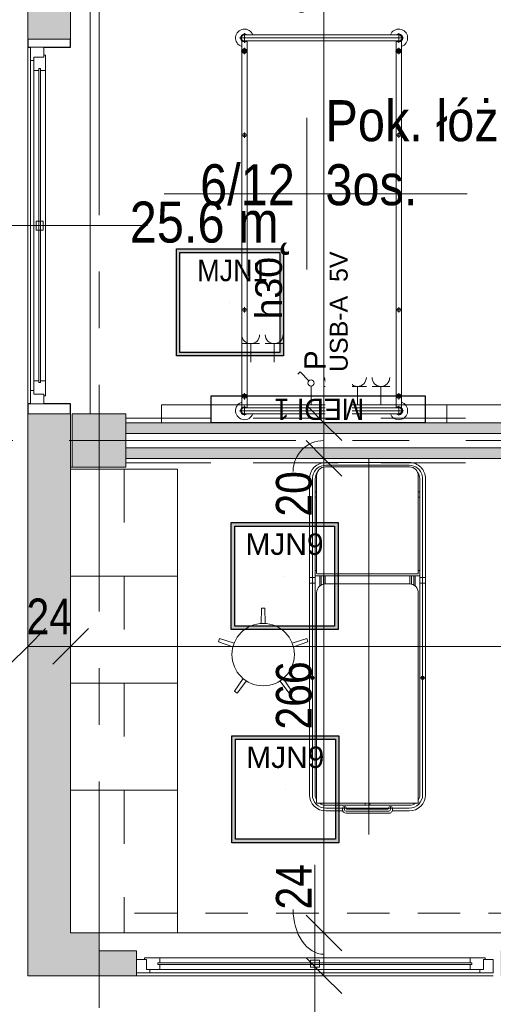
# Model space of a CAD drawing. Header units: centimetres. Extents: x -1631 to 21770, y -8842 to 3590.
# Tile 3 of 142: x -1257 to -992, y 92 to 644. Entities that reach past the tile are written whole.
import ezdxf

# ---------------------------------------------------------------- set-up
doc = ezdxf.new("R2010")
doc.units = ezdxf.units.CM
for name, pattern in [('Dash', [60, 30, -30]), ('Oś', [222.25, 127, -31.75, 31.75, -31.75]), ('Ponad', [39.688, 23.813, -15.875]), ('Ukryte', [71.438, 47.625, -23.813])]:
    doc.linetypes.add(name, pattern=pattern)
for name, color, linetype, lineweight in [('A-ANNO-DIMS', 211, 'Continuous', 13), ('A-ANNO-DIMS-100', 211, 'Continuous', 13), ('A-ANNO-NOTE', 131, 'Continuous', 9), ('A-AREA-IDEN', 2, 'Continuous', 13), ('A-DETL-HDLN', 90, 'Ukryte', 9), ('A-DETL-THIN', 151, 'Continuous', 9), ('A-FLOR-OVHD', 1, 'Ponad', 9), ('A-GLAZ', 151, 'Continuous', 13), ('A-GLAZ-IDEN', 152, 'Continuous', 13), ('A-WALL', 113, 'Continuous', 13), ('A-WALL-PATT', 111, 'Continuous', 13), ('I-FURN', 30, 'Continuous', 9), ('Q-SPCQ', 91, 'Continuous', 9), ('S-COLS', 52, 'Continuous', 13), ('S-GRID', 1, 'Continuous', 13)]:
    doc.layers.add(name, color=color, linetype=linetype, lineweight=lineweight)
doc.layers.add('E_oprawy', color=12, linetype='Continuous')
doc.styles.add('Arial', font='arial.ttf', dxfattribs={"width": 0.9, "height": 18})
doc.styles.add('Arial Narrow_5', font='ARIALN.TTF', dxfattribs={"height": 20})
doc.styles.add('Arial_11', font='arial.ttf', dxfattribs={"width": 0.85, "height": 23})
doc.styles.add('Arial_13', font='arial.ttf', dxfattribs={"height": 0.2})
doc.styles.add('Arial_4', font='arial.ttf', dxfattribs={"height": 10})
doc.styles.add('Arial_5', font='arial.ttf', dxfattribs={"height": 12})
doc.styles.add('Arial_6', font='arial.ttf', dxfattribs={"height": 15})
doc.dimstyles.new('Diagonal_1_100__0__wewnętrzne', dxfattribs={"dimscale": 30.48, "dimtxt": 20.468619, "dimasz": 0.656168, "dimexe": 0.164042, "dimexo": 0.0625, "dimgap": 0.032808, "dimtad": 1, "dimdec": 0, "dimdsep": 46, "dimtxsty": 'Arial Narrow_5', "dimblk1": 'OBLIQUE', "dimblk2": 'OBLIQUE', "dimsah": 1, "dimcen": 0.09, "dimazin": 0, "dimtfac": 1, "dimtdec": 4, "dimtix": 1, "dimtmove": 0, "dimatfit": 3, "dimfxl": 0, "dimtvp": 1, "dimtolj": 1, "dimtzin": 0, "dimarcsym": 0})
doc.dimstyles.new('Diagonal_1_100__0__wewnętrzne_1', dxfattribs={"dimscale": 30.48, "dimtxt": 20.468619, "dimasz": 0.656168, "dimexe": 0.164042, "dimexo": 0.0625, "dimgap": 0.032808, "dimtad": 1, "dimdec": 0, "dimdsep": 46, "dimtxsty": 'Arial Narrow_5', "dimblk1": 'OBLIQUE', "dimblk2": 'OBLIQUE', "dimsah": 1, "dimcen": 0.09, "dimazin": 0, "dimtfac": 1, "dimtdec": 4, "dimtix": 1, "dimtmove": 1, "dimatfit": 3, "dimfxl": 0, "dimtvp": 1, "dimtolj": 1, "dimtzin": 0, "dimarcsym": 0})
doc.dimstyles.new('Diagonal_1_100__0__wewnętrzne_2', dxfattribs={"dimscale": 30.48, "dimtxt": 20.468619, "dimasz": 0.656168, "dimexe": 0.164042, "dimexo": 0.0625, "dimgap": 0.032808, "dimtad": 1, "dimdec": 0, "dimdsep": 46, "dimtxsty": 'Arial Narrow_5', "dimblk1": 'OBLIQUE', "dimblk2": 'OBLIQUE', "dimsah": 1, "dimcen": 0.09, "dimazin": 0, "dimtfac": 1, "dimtdec": 4, "dimtix": 1, "dimtmove": 2, "dimatfit": 3, "dimfxl": 0, "dimtvp": 1, "dimtolj": 1, "dimtzin": 0, "dimarcsym": 0})

# ---------------------------------------------------------------- blocks, each defined once
blk = doc.blocks.new('M_Concrete-Square-Column - 300 x 300mm-1795931-6_piętro IV __13_80 m_ - stan projektowany')
at = {"layer": 'S-COLS', "lineweight": 9}
blk.add_hatch(color=254, dxfattribs=at).paths.add_polyline_path([(15, -15), (15, 15), (-15, 15), (-15, -15)], flags=0)
for p, q in [((15, 15), (-15, 15)), ((-15, 15), (-15, -15)), ((15, -15), (15, 15)), ((-15, -15), (15, -15))]:
    blk.add_line(p, q, dxfattribs=at)
blk = doc.blocks.new('łóżko 195x90 typ FAMED _102039_ - łóżko 195x90 typ FAMED _102039_-1233017-6_piętro IV __13_80 m_ - stan projektowany')
at = {"layer": 'I-FURN'}
for p, q in [((-43.25, 101.53), (-43.25, 106.98)), ((-43.25, 105.95), (43.25, 105.95)), ((43.25, 101.53), (43.25, 106.98)), ((45.97, 104.25), (-45.98, 104.25)), ((-44.75, -103.1), (-44.75, 102.61)), ((-43.25, 102.55), (43.25, 102.55)), ((-41.75, 102.55), (-41.75, -103.1)), ((41.75, 102.61), (41.75, -103.05)), ((44.75, -103.1), (44.75, 102.61)), ((-45, 96.93), (-41.5, 96.93)), ((-43.25, 95.18), (-43.25, 98.68)), ((45, 96.93), (41.5, 96.93)), ((43.25, 95.18), (43.25, 98.68)), ((-44.75, 49.81), (-41.75, 49.81)), ((-43.25, 48.31), (-43.25, 51.31)), ((44.75, 49.81), (41.75, 49.81)), ((43.25, 48.31), (43.25, 51.31)), ((-44.75, -48.19), (-41.75, -48.19)), ((-43.25, -49.69), (-43.25, -46.69)), ((44.75, -48.19), (41.75, -48.19)), ((43.25, -49.69), (43.25, -46.69)), ((-45, -96.6), (-41.5, -96.6)), ((-43.25, -94.85), (-43.25, -98.35)), ((45, -96.6), (41.5, -96.6)), ((43.25, -94.85), (43.25, -98.35)), ((-45.98, -104.75), (45.97, -104.75)), ((-43.25, -102.02), (-43.25, -107.47)), ((-43.25, -103.05), (43.25, -103.05)), ((43.25, -102.02), (43.25, -107.47)), ((-43.25, -106.45), (43.25, -106.45))]:
    blk.add_line(p, q, dxfattribs=at)
for centre, radius in [((-43.25, 96.93), 1.25), ((-43.25, 96.93), 0.8), ((43.25, 96.93), 1.25), ((43.25, 96.93), 0.8), ((-43.25, 49.81), 1), ((43.25, 49.81), 1), ((-43.25, -48.19), 1), ((43.25, -48.19), 1), ((-43.25, -96.6), 1.25), ((-43.25, -96.6), 0.8), ((43.25, -96.6), 1.25), ((43.25, -96.6), 0.8)]:
    blk.add_circle(centre, radius, dxfattribs=at)
for centre, radius, start, end in [((-43.25, 104.25), 5, 19.8769, 252.5424), ((-43.25, 104.25), 2.23, 49.8221, 310.1779), ((-43.25, 104.25), 1.93, 62.0207, 297.9793), ((-43.25, 104.25), 1.7, 90, 270), ((43.25, 104.25), 5, 287.4576, 160.1231), ((43.25, 104.25), 2.23, 229.8221, 130.1779), ((43.25, 104.25), 1.93, 242.0207, 117.9793), ((43.25, 104.25), 1.7, 270, 90), ((-43.25, -104.75), 5, 107.4576, 340.1231), ((-43.25, -104.75), 2.23, 47.6113, 310.1779), ((-43.25, -104.75), 1.93, 62.0207, 297.9793), ((-43.25, -104.75), 1.7, 90, 270), ((43.25, -104.75), 5, 199.8769, 72.5424), ((43.25, -104.75), 2.23, 229.8221, 130.1779), ((43.25, -104.75), 1.93, 242.0207, 117.9793), ((43.25, -104.75), 1.7, 270, 90)]:
    blk.add_arc(centre, radius, start, end, dxfattribs=at)
blk = doc.blocks.new('Blat - Blat-2328147-6_piętro IV __13_80 m_ - stan projektowany')
at = {"layer": 'I-FURN', "linetype": 'Dash'}
for p, q in [((260, 0), (260, -30)), ((260, -30), (0, -30))]:
    blk.add_line(p, q, dxfattribs=at)
blk = doc.blocks.new('Blat - Blat-V6-6_piętro IV __13_80 m_ - stan projektowany')
at = {"layer": 'I-FURN'}
for p, q in [((80, 0), (80, -60)), ((80, -60), (0, -60))]:
    blk.add_line(p, q, dxfattribs=at)
blk = doc.blocks.new('Blat - Blat-2328141-6_piętro IV __13_80 m_ - stan projektowany')
at = {"layer": 'I-FURN'}
for p, q in [((0, -60), (0, 0)), ((60, 0), (60, -60)), ((60, -60), (0, -60))]:
    blk.add_line(p, q, dxfattribs=at)
blk = doc.blocks.new('stół zabiegowy SZ-02 198x65 - stół zabiegowy SZ-02 198x65-V10-6_piętro IV __13_80 m_ - stan projektowany')
at = {"layer": 'Q-SPCQ'}
for p, q in [((74.99, 33.26), (-102.21, 33.26)), ((16.4, 33.26), (16.4, 30.06)), ((19.59, 33.26), (19.59, 30.06)), ((-107, -27.24), (-107, 28.76)), ((11.01, 29.26), (-106.5, 29.26)), ((74.99, 31.66), (-102.21, 31.66)), ((-102.21, 30.06), (74.99, 30.06)), ((-36.68, 33.06), (-36.68, 30.26)), ((20.59, -28.54), (20.59, 30.06)), ((21.58, 28.85), (21.58, -27.24)), ((76.59, 29.35), (22.08, 29.35)), ((23.59, 30.06), (23.59, 29.35)), ((64.59, 30.06), (64.59, 29.35)), ((67.59, 29.35), (67.59, 30.06)), ((-111.31, 24.16), (-111.31, 14.62)), ((-109.71, 24.16), (-109.71, 0.76)), ((-108.11, 24.16), (-108.11, -22.64)), ((20.59, 27.56), (14.77, 27.56)), ((20.59, 26.76), (15.34, 26.76)), ((15.89, 25.36), (20.59, 25.36)), ((16, 24.56), (20.59, 24.56)), ((16.01, -22.74), (16.01, 24.26)), ((81.59, -22.74), (81.59, 24.35)), ((82.49, 24.16), (82.49, -22.64)), ((84.09, 24.16), (84.09, -22.64)), ((-112.56, -11.24), (-112.56, 12.76)), ((-111.46, 12.66), (-111.46, -11.14)), ((-110.56, 14.76), (-109.71, 14.76)), ((-110.46, 13.66), (-109.11, 13.66)), ((-110.36, -10.84), (-110.36, 12.36)), ((-110.16, 12.56), (-109.71, 12.56)), ((-124.56, 0), (86.35, 0)), ((-109.71, 0.76), (-109.71, -22.64)), ((-108.11, 2.01), (-107, 2.01)), ((-108.11, -0.49), (-107, -0.49)), ((-110.16, -11.04), (-109.71, -11.04)), ((-111.31, -22.64), (-111.31, -13.09)), ((-110.56, -13.24), (-109.71, -13.24)), ((-110.46, -12.14), (-109.11, -12.14)), ((20.59, -26.04), (14.77, -26.04)), ((20.59, -25.24), (15.34, -25.24)), ((15.89, -23.84), (20.59, -23.84)), ((16, -23.04), (20.59, -23.04)), ((-106.5, -27.74), (11.01, -27.74)), ((-102.21, -28.54), (74.99, -28.54)), ((74.99, -30.14), (-102.21, -30.14)), ((74.99, -31.74), (-102.21, -31.74)), ((-36.68, -31.54), (-36.68, -28.74)), ((16.4, -31.74), (16.4, -28.54)), ((19.59, -31.74), (19.59, -28.54)), ((22.08, -27.74), (76.59, -27.74)), ((23.59, -28.54), (23.59, -27.82)), ((64.59, -28.54), (64.59, -27.82)), ((67.59, -27.82), (67.59, -28.54))]:
    blk.add_line(p, q, dxfattribs=at)
for centre, radius in [((-36.68, 31.66), 0.999), ((-36.68, 31.66), 0.727), ((-36.68, -30.14), 0.999), ((-36.68, -30.14), 0.727)]:
    blk.add_circle(centre, radius, dxfattribs=at)
for centre, radius, start, end in [((-102.21, 24.16), 9.1, 90, 180), ((74.99, 24.16), 9.1, 0, 90), ((-102.21, 24.16), 7.5, 90, 180), ((-102.21, 24.16), 5.9, 144.3302, 180), ((-106.5, 28.76), 0.5, 90, 180), ((-102.21, 24.16), 5.9, 90, 120.1847), ((11.01, 24.26), 5, 360, 90), ((22.08, 28.85), 0.5, 90, 180), ((74.99, 24.16), 7.5, 38.9891, 90), ((74.99, 24.16), 5.9, 55.7775, 90), ((76.59, 24.35), 5, 360, 90), ((74.99, 24.16), 7.5, 0, 38.7517), ((-110.56, 12.76), 2, 90, 180), ((-110.46, 12.66), 1, 90, 180), ((-110.16, 12.36), 0.2, 90, 180), ((-109.95, 13.66), 1.13, 282.5834, 77.4166), ((-110.56, -11.24), 2, 174.2608, 270), ((-109.95, -12.14), 1.13, 282.5834, 77.4166), ((-110.46, -11.14), 1, 180, 270), ((-102.21, -22.64), 9.1, 180, 270), ((-102.21, -22.64), 7.5, 180, 270), ((-102.21, -22.64), 5.9, 180, 215.6698), ((-106.5, -27.24), 0.5, 180, 270), ((11.01, -22.74), 5, 270, 0), ((22.08, -27.24), 0.5, 180, 270), ((74.99, -22.64), 9.1, 270, 0), ((74.99, -22.64), 7.5, 270, 321.0109), ((74.99, -22.64), 5.9, 270, 304.2225), ((76.59, -22.74), 5, 270, 360), ((74.99, -22.64), 7.5, 321.2483, 0), ((-102.21, -22.64), 5.9, 239.8153, 270)]:
    blk.add_arc(centre, radius, start, end, dxfattribs=at)
blk = doc.blocks.new('stołek obrotowy WG-03 śr_32cm - stołek obrotowy WG-03 śr_32cm-850736-6_piętro IV __13_80 m_ - stan projektowany')
at = {"layer": 'Q-SPCQ'}
for p, q in [((-1, 26.05), (-1.11, 17.46)), ((1, 26.05), (-1, 26.05)), ((1.11, 17.46), (1, 26.05)), ((-24.46, 9), (-25.08, 7.1)), ((-25.08, 7.1), (-16.95, 4.34)), ((-16.27, 6.45), (-24.46, 9)), ((24.46, 9), (16.27, 6.45)), ((16.95, 4.34), (25.08, 7.1)), ((25.08, 7.1), (24.46, 9)), ((-11.16, -13.48), (-16.12, -20.48)), ((-14.5, -21.66), (-9.37, -14.78)), ((9.37, -14.78), (14.5, -21.66)), ((16.12, -20.48), (11.16, -13.48)), ((-16.12, -20.48), (-14.5, -21.66)), ((14.5, -21.66), (16.12, -20.48))]:
    blk.add_line(p, q, dxfattribs=at)
blk.add_circle((0, 0), 17.5, dxfattribs=at)
blk = doc.blocks.new('Panel Gazowo Oswietleniowy 2 - Type 1-2423792-6_piętro IV __13_80 m_ - stan projektowany')
at = {"layer": 'Q-SPCQ'}
for p, q in [((-112.5, 47.33), (-102.5, 47.33)), ((-107.5, 47.33), (-107.5, 37)), ((-99.33, 47.33), (-89.33, 47.33)), ((-94.33, 47.33), (-94.33, 37)), ((47.5, 47.33), (57.5, 47.33)), ((52.5, 47.33), (52.5, 37)), ((60.67, 47.33), (70.67, 47.33)), ((65.67, 47.33), (65.67, 37)), ((-79.82, 31.43), (-81.13, 30.12)), ((-74.88, 26.48), (-79.82, 31.43)), ((80.18, 31.43), (78.87, 30.12)), ((85.12, 26.48), (80.18, 31.43)), ((-73.64, 13), (-73.64, 23.5)), ((-66.13, 23.33), (-56.13, 23.33)), ((-61.13, 23.33), (-61.13, 13)), ((-52.67, 23.33), (-42.67, 23.33)), ((-47.67, 23.33), (-47.67, 13)), ((-39.5, 23.33), (-29.5, 23.33)), ((-34.5, 23.33), (-34.5, 13)), ((86.36, 13), (86.36, 23.5)), ((93.87, 23.33), (103.87, 23.33)), ((98.87, 23.33), (98.87, 13)), ((107.33, 23.33), (117.33, 23.33)), ((112.33, 23.33), (112.33, 13)), ((120.5, 23.33), (130.5, 23.33)), ((125.5, 23.33), (125.5, 13)), ((-157.5, 3), (-157.5, 13)), ((-157.5, 13), (182.5, 13)), ((182.5, 13), (182.5, 3))]:
    blk.add_line(p, q, dxfattribs=at)
for centre in [(-73.64, 25.25), (86.36, 25.25)]:
    blk.add_circle(centre, 1.75, dxfattribs=at)
for centre, end in [((-107.5, 52.33), 0), ((-94.33, 52.33), 0), ((52.5, 52.33), 0), ((65.67, 52.33), 0), ((-61.13, 28.33), 360), ((-47.67, 28.33), 360), ((-34.5, 28.33), 360), ((98.87, 28.33), 360), ((112.33, 28.33), 360), ((125.5, 28.33), 360)]:
    blk.add_arc(centre, 5, 180, end, dxfattribs=at)
blk = doc.blocks.new('Okno - automatyczna etykieta - 200x165 _projektowane_-2617392-6_piętro IV __13_80 m_ - stan projektowany')
at = {"layer": 'A-GLAZ'}
for p, q in [((-92.5, 10.5), (-100, 10.5)), ((-100, 10.5), (-100, 3)), ((-100, 10.5), (100, 10.5)), ((-87, 8.5), (-94.5, 8.5)), ((-94.5, 8.5), (-94.5, 3)), ((-94.5, 3), (-94.5, 8.5)), ((-94.5, 8.5), (-92.5, 8.5)), ((-92.5, 8.5), (-92.5, 10.5)), ((92.5, 10.5), (-92.5, 10.5)), ((88, 5.75), (-88, 5.75)), ((-88, 5.75), (-88, 4.75)), ((-88, 4.75), (-88, 5.75)), ((-88, 5.75), (-87, 5.75)), ((-87, 5.75), (-87, 8.5)), ((87, 8.5), (-87, 8.5)), ((2.5, 7.25), (-2.5, 7.25)), ((-2.5, 7.25), (-2.5, 3.25)), ((2.5, 3.25), (2.5, 7.25)), ((94.5, 8.5), (87, 8.5)), ((87, 8.5), (87, 5.75)), ((87, 5.75), (88, 5.75)), ((88, 4.75), (88, 5.75)), ((88, 5.75), (88, 4.75)), ((100, 10.5), (92.5, 10.5)), ((92.5, 10.5), (92.5, 8.5)), ((92.5, 8.5), (94.5, 8.5)), ((94.5, 3), (94.5, 8.5)), ((94.5, 8.5), (94.5, 3)), ((100, 3), (100, 10.5)), ((-100, 3), (-94.5, 3)), ((-94.5, 3), (-95.5, 3)), ((-95.5, 3), (-95.5, 2)), ((-95.5, 2), (-87, 2)), ((-88, 4.75), (88, 4.75)), ((-87, 4.75), (-88, 4.75)), ((-87, 2), (-87, 4.75)), ((87, 2), (-87, 2)), ((-2.5, 3.25), (2.5, 3.25)), ((87, 4.75), (87, 2)), ((88, 4.75), (87, 4.75)), ((87, 2), (95.5, 2)), ((95.5, 3), (94.5, 3)), ((94.5, 3), (100, 3)), ((95.5, 2), (95.5, 3))]:
    blk.add_line(p, q, dxfattribs=at)
blk = doc.blocks.new('Okno - automatyczna etykieta - 200x165 _projektowane_-2623157-6_piętro IV __13_80 m_ - stan projektowany')
at = {"layer": 'A-GLAZ'}
for p, q in [((-92.5, 5.5), (-100, 5.5)), ((-100, 5.5), (-100, -2)), ((-100, 5.5), (100, 5.5)), ((-87, 3.5), (-94.5, 3.5)), ((-94.5, 3.5), (-94.5, -2)), ((-94.5, -2), (-94.5, 3.5)), ((-94.5, 3.5), (-92.5, 3.5)), ((-92.5, 3.5), (-92.5, 5.5)), ((92.5, 5.5), (-92.5, 5.5)), ((88, 0.75), (-88, 0.75)), ((-88, 0.75), (-88, -0.25)), ((-88, -0.25), (-88, 0.75)), ((-88, 0.75), (-87, 0.75)), ((-87, 0.75), (-87, 3.5)), ((87, 3.5), (-87, 3.5)), ((2.5, 2.25), (-2.5, 2.25)), ((-2.5, 2.25), (-2.5, -1.75)), ((2.5, -1.75), (2.5, 2.25)), ((94.5, 3.5), (87, 3.5)), ((87, 3.5), (87, 0.75)), ((87, 0.75), (88, 0.75)), ((88, -0.25), (88, 0.75)), ((88, 0.75), (88, -0.25)), ((100, 5.5), (92.5, 5.5)), ((92.5, 5.5), (92.5, 3.5)), ((92.5, 3.5), (94.5, 3.5)), ((94.5, -2), (94.5, 3.5)), ((94.5, 3.5), (94.5, -2)), ((100, -2), (100, 5.5)), ((-100, -2), (-94.5, -2)), ((-94.5, -2), (-95.5, -2)), ((-95.5, -2), (-95.5, -3)), ((-95.5, -3), (-87, -3)), ((-88, -0.25), (88, -0.25)), ((-87, -0.25), (-88, -0.25)), ((-87, -3), (-87, -0.25)), ((87, -3), (-87, -3)), ((-2.5, -1.75), (2.5, -1.75)), ((87, -0.25), (87, -3)), ((88, -0.25), (87, -0.25)), ((87, -3), (95.5, -3)), ((95.5, -2), (94.5, -2)), ((94.5, -2), (100, -2)), ((95.5, -3), (95.5, -2))]:
    blk.add_line(p, q, dxfattribs=at)
blk = doc.blocks.new('DIMBLOCK76-6_piętro IV __13_80 m_ - stan projektowany')
at = {"layer": 'A-ANNO-DIMS-100', "transparency": 16777216}
for p, q in [((-1086.6, 132.33), (-1096.6, 142.33)), ((-1091.6, 132.33), (-1081.6, 132.33)), ((-1086.6, 132.33), (-1091.6, 132.33)), ((-1086.6, 108.33), (-1086.6, 132.33)), ((-1086.6, 132.33), (-1076.6, 122.33)), ((-1086.6, 108.33), (-1096.6, 118.33)), ((-1091.6, 108.33), (-1081.6, 108.33)), ((-1086.6, 108.33), (-1091.6, 108.33)), ((-1086.6, 108.33), (-1076.6, 98.33))]:
    blk.add_line(p, q, dxfattribs=at)
blk.add_ellipse((-1086.6, 145.42), major_axis=(0, 25.09), ratio=0.687265, start_param=1.570796, end_param=3.141593, dxfattribs=at)
at = {"layer": 'A-ANNO-DIMS-100', "color": 0, "transparency": 16777216, "insert": (-1113.45, 145.42), "char_height": 20, "width": 30.4105, "attachment_point": 1, "rotation": 90, "line_spacing_factor": 0.974696, "style": 'Arial Narrow_5'}
blk.add_mtext('24', dxfattribs=at)
blk = doc.blocks.new('_Oblique')
at = {"color": 0, "linetype": 'ByBlock', "lineweight": -2}
blk.add_line((-0.5, -0.5), (0.5, 0.5), dxfattribs=at)
blk = doc.blocks.new('DIMBLOCK77-6_piętro IV __13_80 m_ - stan projektowany')
at = {"layer": 'A-ANNO-DIMS-100', "transparency": 16777216}
for p, q in [((-1086.6, 398.33), (-1096.6, 408.33)), ((-1091.6, 398.33), (-1081.6, 398.33)), ((-1086.6, 398.33), (-1091.6, 398.33)), ((-1086.6, 132.33), (-1086.6, 398.33)), ((-1086.6, 398.33), (-1076.6, 388.33)), ((-1086.6, 132.33), (-1096.6, 142.33)), ((-1091.6, 132.33), (-1081.6, 132.33)), ((-1086.6, 132.33), (-1091.6, 132.33)), ((-1086.6, 132.33), (-1076.6, 122.33))]:
    blk.add_line(p, q, dxfattribs=at)
at = {"layer": 'A-ANNO-DIMS-100', "color": 0, "transparency": 16777216, "insert": (-1113.45, 246.32), "char_height": 20, "width": 45.6158, "attachment_point": 1, "rotation": 90, "line_spacing_factor": 0.974696, "style": 'Arial Narrow_5'}
blk.add_mtext('266', dxfattribs=at)
blk = doc.blocks.new('DIMBLOCK78-6_piętro IV __13_80 m_ - stan projektowany')
at = {"layer": 'A-ANNO-DIMS-100', "transparency": 16777216}
for p, q in [((-1086.6, 418.33), (-1096.6, 428.33)), ((-1091.6, 418.33), (-1081.6, 418.33)), ((-1086.6, 418.33), (-1091.6, 418.33)), ((-1086.6, 398.33), (-1086.6, 418.33)), ((-1086.6, 418.33), (-1076.6, 408.33)), ((-1086.6, 398.33), (-1096.6, 408.33)), ((-1091.6, 398.33), (-1081.6, 398.33)), ((-1086.6, 398.33), (-1091.6, 398.33)), ((-1086.6, 398.33), (-1076.6, 388.33))]:
    blk.add_line(p, q, dxfattribs=at)
blk.add_ellipse((-1086.6, 391.03), major_axis=(0, 17.3), ratio=0.996788, start_param=0, end_param=1.570796, dxfattribs=at)
at = {"layer": 'A-ANNO-DIMS-100', "color": 0, "transparency": 16777216, "insert": (-1113.45, 365.68), "char_height": 20, "width": 30.4105, "attachment_point": 1, "rotation": 90, "line_spacing_factor": 0.974696, "style": 'Arial Narrow_5'}
blk.add_mtext('20', dxfattribs=at)
blk = doc.blocks.new('DIMBLOCK79-6_piętro IV __13_80 m_ - stan projektowany')
at = {"layer": 'A-ANNO-DIMS-100', "transparency": 16777216}
for p, q in [((-1086.6, 873.33), (-1096.6, 883.33)), ((-1091.6, 873.33), (-1081.6, 873.33)), ((-1086.6, 873.33), (-1091.6, 873.33)), ((-1086.6, 418.33), (-1086.6, 873.33)), ((-1086.6, 873.33), (-1076.6, 863.33)), ((-1086.6, 418.33), (-1096.6, 428.33)), ((-1091.6, 418.33), (-1081.6, 418.33)), ((-1086.6, 418.33), (-1091.6, 418.33)), ((-1086.6, 418.33), (-1076.6, 408.33))]:
    blk.add_line(p, q, dxfattribs=at)
at = {"layer": 'A-ANNO-DIMS-100', "color": 0, "transparency": 16777216, "insert": (-1113.45, 647.61), "char_height": 20, "width": 45.6158, "attachment_point": 1, "rotation": 90, "line_spacing_factor": 0.974696, "style": 'Arial Narrow_5'}
blk.add_mtext('455', dxfattribs=at)
blk = doc.blocks.new('DIMBLOCK102-6_piętro IV __13_80 m_ - stan projektowany')
at = {"layer": 'A-ANNO-DIMS-100', "transparency": 16777216}
for p, q in [((-1228.62, 292.9), (-1218.62, 302.9)), ((-567.62, 292.9), (-557.62, 302.9)), ((-1228.62, 292.9), (-1238.62, 282.9)), ((-1228.62, 287.9), (-1228.62, 297.9)), ((-567.62, 292.9), (-1228.62, 292.9)), ((-1228.62, 292.9), (-1228.62, 287.9)), ((-567.62, 292.9), (-577.62, 282.9)), ((-567.62, 287.9), (-567.62, 297.9)), ((-567.62, 292.9), (-567.62, 287.9))]:
    blk.add_line(p, q, dxfattribs=at)
at = {"layer": 'A-ANNO-DIMS-100', "color": 0, "transparency": 16777216, "insert": (-950.55, 319.75), "char_height": 20, "width": 45.6158, "attachment_point": 1, "line_spacing_factor": 0.974696, "style": 'Arial Narrow_5'}
blk.add_mtext('661', dxfattribs=at)
blk = doc.blocks.new('DIMBLOCK103-6_piętro IV __13_80 m_ - stan projektowany')
at = {"layer": 'A-ANNO-DIMS-100', "transparency": 16777216}
for p, q in [((-1252.62, 292.9), (-1242.62, 302.9)), ((-1228.62, 292.9), (-1218.62, 302.9)), ((-1252.62, 292.9), (-1262.62, 282.9)), ((-1252.62, 287.9), (-1252.62, 297.9)), ((-1228.62, 292.9), (-1252.62, 292.9)), ((-1252.62, 292.9), (-1252.62, 287.9)), ((-1228.62, 292.9), (-1238.62, 282.9)), ((-1228.62, 287.9), (-1228.62, 297.9)), ((-1228.62, 292.9), (-1228.62, 287.9))]:
    blk.add_line(p, q, dxfattribs=at)
at = {"layer": 'A-ANNO-DIMS-100', "color": 0, "transparency": 16777216, "insert": (-1253.29, 319.75), "char_height": 20, "width": 30.4105, "attachment_point": 1, "line_spacing_factor": 0.974696, "style": 'Arial Narrow_5'}
blk.add_mtext('24', dxfattribs=at)
blk = doc.blocks.new('METKA_POMIESZCZENIA2 - Rozbudowana - bez ramki-2396678-6_piętro IV __13_80 m_ - stan projektowany')
at = {"layer": 'A-AREA-IDEN'}
for p, q in [((0, 0.425), (0, 0)), ((0.0976, 0), (-0.8, 0)), ((-0.8, 0), (0.9, 0)), ((0, 0), (0, -0.425))]:
    blk.add_line(p, q, dxfattribs=at)
blk = doc.blocks.new('Okno_LD_typ 100 - metka _ wys_parapetu-2491833-6_piętro IV __13_80 m_ - stan projektowany')
at = {"layer": 'A-GLAZ-IDEN'}
blk.add_line((0, 1.8925), (0, -0.3919), dxfattribs=at)
blk.add_circle((0, -0.0919), 0.3, dxfattribs=at)
at = {"layer": 'A-GLAZ-IDEN', "insert": (0.4711, 0.6634), "char_height": 0.2, "width": 0.48783, "attachment_point": 3, "rotation": 90, "line_spacing_factor": 0.936439, "style": 'Arial_13', "bg_fill": 3, "box_fill_scale": 1.25, "bg_fill_color": 256, "bg_fill_true_color": 13158600, "bg_fill_transparency": 0}
blk.add_mtext('\\pxqr,t6.35,12.7,19.05,25.4,31.75,38.1,44.45,50.8,57.15,63.5,69.85,76.2,82.55,88.9,95.25,101.6,107.95,114.3,120.65,127,133.35,139.7,146.05,152.4,158.75,165.1,171.45,177.8,184.15,190.5,196.85,203.2;{hp= }', dxfattribs=at)
blk = doc.blocks.new('MEDI_1')
at = {"layer": 'E_oprawy'}
blk.add_lwpolyline([(0, 0), (0, 15), (120, 15), (120, 0)], close=True, dxfattribs=at)
at = {"layer": 'E_oprawy', "color": 4, "style": 'Arial', "width": 0.9}
blk.add_text('MEDI 1', height=12, rotation=180, dxfattribs=at).set_placement((85.78, 13.45))
blk = doc.blocks.new('MJN1')
at = {"layer": 'E_oprawy', "linetype": 'ByBlock'}
h = blk.add_hatch(color=256, dxfattribs=at)
h.paths.add_polyline_path([(-30, -30), (-30, 30), (30, 30), (30, -30)])
h.paths.add_polyline_path([(-28, -28), (-28, 28), (28, 28), (28, -28)], flags=16)
for points in [[(-30, -30), (-30, 30), (30, 30), (30, -30)], [(-28, -28), (-28, 28), (28, 28), (28, -28)]]:
    blk.add_lwpolyline(points, close=True, dxfattribs=at)
blk.add_circle((0, 0), 0.0000001, dxfattribs=at)
at = {"layer": 'E_oprawy', "color": 4, "style": 'Arial', "width": 0.9}
blk.add_text('MJN1', height=12, dxfattribs=at).set_placement((-18.29, 11.9))
blk = doc.blocks.new('MJN9')
at = {"layer": 'E_oprawy', "linetype": 'ByBlock'}
h = blk.add_hatch(color=256, dxfattribs=at)
h.paths.add_polyline_path([(-30, -30), (-30, 30), (30, 30), (30, -30)])
h.paths.add_polyline_path([(-28, -28), (-28, 28), (28, 28), (28, -28)], flags=16)
for points in [[(-30, -30), (-30, 30), (30, 30), (30, -30)], [(-28, -28), (-28, 28), (28, 28), (28, -28)]]:
    blk.add_lwpolyline(points, close=True, dxfattribs=at)
blk.add_circle((0, 0), 0.0000001, dxfattribs=at)
at = {"layer": 'E_oprawy', "color": 4, "style": 'Arial'}
blk.add_text('MJN9', height=12, dxfattribs=at).set_placement((-21.96, 11.9))

msp = doc.modelspace()

# ---------------------------------------------------------------- hatches: boundary and pattern name
at = {"layer": 'A-WALL-PATT'}
h = msp.add_hatch(color=9, dxfattribs=at)
h.paths.add_polyline_path([(-1228.62, 393.33), (-1228.62, 423.33), (-1252.62, 423.33), (-1252.62, 393.33)], flags=0)
h.paths.add_polyline_path([(-1252.62, 633.33), (-1228.62, 633.33), (-1228.62, 663.33), (-1252.62, 663.33), (-1252.62, 649.83)], flags=0)
h.paths.add_polyline_path([(-1252.62, 873.33), (-1228.62, 873.33), (-1228.62, 903.33), (-1252.62, 903.33), (-1252.62, 880.58)], flags=0)
h.paths.add_polyline_path([(-1228.62, 1113.33), (-1228.62, 1143.33), (-1252.62, 1143.33), (-1252.62, 1113.33)], flags=0)
h.paths.add_polyline_path([(-1228.62, 1353.33), (-1228.62, 1383.33), (-1252.62, 1383.33), (-1252.62, 1353.33)], flags=0)
for points in [[(-720.62, 412.33), (-720.62, 418.33), (-1197.62, 418.33), (-1197.62, 412.33), (-1083.22, 412.33)], [(-720.62, 398.33), (-720.62, 404.33), (-1197.62, 404.33), (-1197.62, 398.33), (-1083.22, 398.33)], [(-1252.62, 132.33), (-1228.62, 132.33), (-1228.62, 393.33), (-1252.62, 393.33), (-1252.62, 234.48)], [(-1252.62, 108.33), (-1212.62, 108.33), (-1212.62, 132.33), (-1252.62, 132.33)]]:
    msp.add_hatch(color=9, dxfattribs=at).paths.add_polyline_path(points, flags=0)
h = msp.add_hatch(color=9, dxfattribs=at)
h.paths.add_polyline_path([(-1212.62, 108.33), (-1191.62, 108.33), (-1191.62, 122.33), (-1212.62, 122.33), (-1212.62, 109.83)], flags=0)
h.paths.add_polyline_path([(-987.62, 108.33), (-917.62, 108.33), (-917.62, 122.33), (-987.62, 122.33)], flags=0)
h.paths.add_polyline_path([(-692.62, 108.33), (-692.62, 122.33), (-713.62, 122.33), (-713.62, 108.33)], flags=0)

# ---------------------------------------------------------------- linework, layer by layer
at = {"layer": 'A-DETL-HDLN'}
msp.add_line((-1197.62, 395.83), (1172.38, 395.83), dxfattribs=at)
at = {"layer": 'A-DETL-THIN'}
for p, q in [((-1212.62, 393.33), (-1212.62, 423.33)), ((-1197.62, 408.33), (-1227.62, 408.33))]:
    msp.add_line(p, q, dxfattribs=at)
at = {"layer": 'A-FLOR-OVHD'}
msp.add_line((-692.62, 143.33), (-1197.62, 143.33), dxfattribs=at)
at = {"layer": 'A-WALL', "lineweight": 9}
for p, q in [((-1217.62, 873.33), (-1217.62, 423.33)), ((-1252.62, 663.33), (-1252.62, 633.33)), ((-1228.62, 633.33), (-1228.62, 663.33)), ((-1252.62, 428.83), (-1252.62, 628.83)), ((-1252.62, 423.33), (-1252.62, 108.33)), ((-1228.62, 132.33), (-1228.62, 423.33)), ((-627.62, 418.33), (-1197.62, 418.33)), ((-1197.62, 412.33), (-720.62, 412.33)), ((-720.62, 404.33), (-1197.62, 404.33)), ((-1197.62, 398.33), (-708.62, 398.33)), ((-1228.62, 393.33), (-1227.62, 393.33)), ((-1228.62, 132.33), (-567.62, 132.33)), ((-1212.62, 122.33), (-1212.62, 132.33)), ((-1191.62, 122.33), (-1212.62, 122.33)), ((-1191.62, 117.33), (-1191.62, 122.33)), ((-991.62, 108.33), (-1252.62, 108.33)), ((-1191.62, 108.33), (-1191.62, 109.83))]:
    msp.add_line(p, q, dxfattribs=at)
at = {"layer": 'A-WALL'}
for p, q in [((-1252.62, 633.33), (-1228.62, 633.33)), ((-1228.62, 423.33), (-1252.62, 423.33))]:
    msp.add_line(p, q, dxfattribs=at)
at = {"layer": 'A-WALL', "color": 7, "lineweight": 25}
for p, q in [((-1252.62, 633.33), (-1252.62, 628.83)), ((-1228.62, 628.83), (-1228.62, 633.33)), ((-1252.62, 628.83), (-1251.12, 628.83)), ((-1243.62, 628.83), (-1228.62, 628.83)), ((-1251.12, 428.83), (-1252.62, 428.83)), ((-1252.62, 428.83), (-1252.62, 423.33)), ((-1228.62, 428.83), (-1243.62, 428.83)), ((-1228.62, 423.33), (-1228.62, 428.83))]:
    msp.add_line(p, q, dxfattribs=at)
at = {"layer": 'S-GRID', "linetype": 'Oś'}
for p, q in [((-1212.62, 2884.27), (-1212.62, 27.13)), ((1342.46, 408.33), (-1368.76, 408.33))]:
    msp.add_line(p, q, dxfattribs=at)

# ---------------------------------------------------------------- block references
at = {"layer": 'A-GLAZ'}
for name, p, rotation in [('Okno - automatyczna etykieta - 200x165 _projektowane_-2617392-6_piętro IV __13_80 m_ - stan projektowany', (-1240.62, 528.83), 89.9999999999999), ('Okno - automatyczna etykieta - 200x165 _projektowane_-2623157-6_piętro IV __13_80 m_ - stan projektowany', (-1091.62, 115.33), 180)]:
    msp.add_blockref(name, p, dxfattribs=dict(at, rotation=rotation))
at = {"layer": 'E_oprawy', "color": 2}
for p in [(-1108.58, 332.33), (-1108.17, 212.87)]:
    msp.add_blockref('MJN9', p, dxfattribs=at)
at = {"layer": 'I-FURN'}
msp.add_blockref('łóżko 195x90 typ FAMED _102039_ - łóżko 195x90 typ FAMED _102039_-1233017-6_piętro IV __13_80 m_ - stan projektowany', (-1087.87, 529.77), dxfattribs=at)
at = {"layer": 'I-FURN', "linetype": 'Dash', "rotation": 90.00000000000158}
msp.add_blockref('Blat - Blat-2328147-6_piętro IV __13_80 m_ - stan projektowany', (-1228.62, 132.33), dxfattribs=at)
at = {"layer": 'I-FURN', "rotation": 90.00000000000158}
for name, p in [('Blat - Blat-2328141-6_piętro IV __13_80 m_ - stan projektowany', (-1228.62, 332.33)), ('Blat - Blat-2328141-6_piętro IV __13_80 m_ - stan projektowany', (-1228.62, 272.33)), ('Blat - Blat-2328141-6_piętro IV __13_80 m_ - stan projektowany', (-1228.62, 212.33)), ('Blat - Blat-V6-6_piętro IV __13_80 m_ - stan projektowany', (-1228.62, 132.33))]:
    msp.add_blockref(name, p, dxfattribs=at)
at = {"layer": 'Q-SPCQ'}
for name, p in [('Panel Gazowo Oswietleniowy 2 - Type 1-2423792-6_piętro IV __13_80 m_ - stan projektowany', (-1020.12, 415.33)), ('Panel Gazowo Oswietleniowy 2 - Type 1-2423792-6_piętro IV __13_80 m_ - stan projektowany', (-860.12, 415.33)), ('stołek obrotowy WG-03 śr_32cm - stołek obrotowy WG-03 śr_32cm-850736-6_piętro IV __13_80 m_ - stan projektowany', (-1120.62, 288.33))]:
    msp.add_blockref(name, p, dxfattribs=at)
at = {"layer": 'Q-SPCQ', "rotation": 90.00000000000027}
msp.add_blockref('stół zabiegowy SZ-02 198x65 - stół zabiegowy SZ-02 198x65-V10-6_piętro IV __13_80 m_ - stan projektowany', (-1061.39, 311.97), dxfattribs=at)
at = {"layer": 'S-COLS', "lineweight": 9}
msp.add_blockref('M_Concrete-Square-Column - 300 x 300mm-1795931-6_piętro IV __13_80 m_ - stan projektowany', (-1212.62, 408.33), dxfattribs=at)

# ---------------------------------------------------------------- texts
at = {"layer": 'A-AREA-IDEN', "insert": (-1102.85, 539.92), "char_height": 23, "width": 52.87, "attachment_point": 9, "line_spacing_factor": 0.936439, "style": 'Arial_11'}
msp.add_mtext('\\pxqr,t3.69565,7.3913,11.08696,14.78261,18.47826,22.17391,25.86957,29.56522,33.26087,36.95652,40.65217,44.34783,48.04348,51.73913,55.43478,59.13043,62.82609,66.52174,70.21739,73.91304,77.6087,81.30435,85,88.69565,92.3913,96.08696,99.78261,103.47826,107.17391,110.86957,114.56522,118.26087;{6/12}', dxfattribs=at)

# ---------------------------------------------------------------- dimensions: what is measured, and where the dimension line sits
at = {"layer": 'A-ANNO-DIMS'}
dim = msp.add_linear_dim(base=(-1086.6, 398.33), p1=(-1091.6, 132.33), p2=(-1091.6, 398.33), angle=90, dimstyle='Diagonal_1_100__0__wewnętrzne', override={"dimpost": '<>', "dimfxl": 266}, dxfattribs=at)
dim.commit()
dim.dimension.update_dxf_attribs({"geometry": 'DIMBLOCK77-6_piętro IV __13_80 m_ - stan projektowany', "text_midpoint": (-1097.81, 265.33)})
dim = msp.add_linear_dim(base=(-1252.62, 292.9), p1=(-1228.62, 287.9), p2=(-1252.62, 287.9), dimstyle='Diagonal_1_100__0__wewnętrzne', override={"dimpost": '<>', "dimfxl": 24}, dxfattribs=at)
dim.commit()
dim.dimension.update_dxf_attribs({"geometry": 'DIMBLOCK103-6_piętro IV __13_80 m_ - stan projektowany', "text_midpoint": (-1240.62, 303.94)})
dim = msp.add_linear_dim(base=(-1228.62, 292.9), p1=(-567.62, 287.9), p2=(-1228.62, 287.9), dimstyle='Diagonal_1_100__0__wewnętrzne_2', override={"dimpost": '<>', "dimfxl": 661}, dxfattribs=at)
dim.commit()
dim.dimension.update_dxf_attribs({"geometry": 'DIMBLOCK102-6_piętro IV __13_80 m_ - stan projektowany', "text_midpoint": (-927.74, 306.41), "dimtype": 160, "text_rotation": 360})
dim = msp.add_linear_dim(base=(-1086.6, 132.33), p1=(-1091.6, 108.33), p2=(-1091.6, 132.33), angle=90, dimstyle='Diagonal_1_100__0__wewnętrzne_1', override={"dimpost": '<>', "dimfxl": 24}, dxfattribs=at)
dim.commit()
dim.dimension.update_dxf_attribs({"geometry": 'DIMBLOCK76-6_piętro IV __13_80 m_ - stan projektowany', "text_midpoint": (-1100.12, 160.62), "dimtype": 160, "text_rotation": 90})

# ---------------------------------------------------------------- next in the draw order: block references
at = {"layer": 'A-GLAZ-IDEN', "xscale": 99.99999999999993, "yscale": 99.99999999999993, "zscale": 99.99999999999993, "rotation": 270.0000000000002}
msp.add_blockref('Okno_LD_typ 100 - metka _ wys_parapetu-2491833-6_piętro IV __13_80 m_ - stan projektowany', (-1374.73, 528.83), dxfattribs=at)
at = {"layer": 'A-GLAZ-IDEN', "xscale": 99.99999999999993, "yscale": 99.99999999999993, "zscale": 99.99999999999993}
msp.add_blockref('Okno_LD_typ 100 - metka _ wys_parapetu-2491833-6_piętro IV __13_80 m_ - stan projektowany', (-1091.62, -18.79), dxfattribs=at)

# ---------------------------------------------------------------- next in the draw order: texts
at = {"layer": 'A-ANNO-NOTE', "lineweight": 13, "rotation": 90, "line_spacing_factor": 0.936439, "bg_fill": 3, "box_fill_scale": 1.25, "bg_fill_color": 256, "bg_fill_true_color": 13158600, "bg_fill_transparency": 0}
for s, insert, char_height, width, attachment_point, style in [('\\pxqc,t12.7,25.4,38.1,50.8,63.5,76.2,88.9,101.6,114.3,127,139.7,152.4,165.1,177.8,190.5,203.2,215.9,228.6,241.3,254,266.7,279.4,292.1,304.8,317.5,330.2,342.9,355.6,368.3,381,393.7,406.4;{USB-A  5V}', (-1078.2, 480.56), 10, 113.1, 5, 'Arial_4'), ('\\pxt8.46667,16.93333,25.4,33.86667,42.33333,50.8,59.26667,67.73333,76.2,84.66667,93.13333,101.6,110.06667,118.53333,127,135.46667,143.93333,152.4,160.86667,169.33333,177.8,186.26667,194.73333,203.2,211.66667,220.13333,228.6,237.06667,245.53333,254,262.46667,270.93333;{h30}', (-1125.06, 476.27), 15, 36.764, 1, 'Arial_6')]:
    msp.add_mtext(s, dxfattribs=dict(at, insert=insert, char_height=char_height, width=width, attachment_point=attachment_point, style=style))

# ---------------------------------------------------------------- next in the draw order: linework, layer by layer
at = {"layer": 'A-DETL-HDLN'}
msp.add_line((-1197.62, 420.83), (1172.38, 420.83), dxfattribs=at)

# ---------------------------------------------------------------- next in the draw order: block references
at = {"layer": 'A-AREA-IDEN', "xscale": 99.99999999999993, "yscale": 99.99999999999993, "zscale": 99.99999999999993}
msp.add_blockref('METKA_POMIESZCZENIA2 - Rozbudowana - bez ramki-2396678-6_piętro IV __13_80 m_ - stan projektowany', (-1096.19, 546.7), dxfattribs=at)
at = {"layer": 'E_oprawy'}
for name, p in [('MJN1', (-1139.29, 485.77)), ('MEDI_1', (-1149.79, 418.33))]:
    msp.add_blockref(name, p, dxfattribs=at)

# ---------------------------------------------------------------- next in the draw order: texts
at = {"layer": 'A-ANNO-NOTE', "lineweight": 13, "insert": (-1091.52, 453.32), "char_height": 12, "width": 12.019, "attachment_point": 5, "rotation": 90, "line_spacing_factor": 0.936439, "style": 'Arial_5'}
msp.add_mtext('\\pxqc,t10.58333,21.16667,31.75,42.33333,52.91667,63.5,74.08333,84.66667,95.25,105.83333,116.41667,127,137.58333,148.16667,158.75,169.33333,179.91667,190.5,201.08333,211.66667,222.25,232.83333,243.41667,254,264.58333,275.16667,285.75,296.33333,306.91667,317.5,328.08333,338.66667;{P}', dxfattribs=at)
at = {"layer": 'A-AREA-IDEN', "char_height": 23, "line_spacing_factor": 0.936439, "style": 'Arial_11'}
for s, insert, width, attachment_point in [('\\pt84.99995,169.9999,255.00008,340.00003,424.99998,509.99993,595.00011,680.00006,765.00001,849.99996,934.99991,1020.00009,1105.00004,1189.99999,1274.99994,1359.99989,1445.00007,1530.00002,1614.99997,1699.99992,1785.0001,1870.00005,1955,2039.99995,2124.9999,2210.00008,2295.00003,2379.99998,2464.99993,2550.00011,2635.00006,2720.00001;Pok. łóżkowy\\P3os.', (-1085.76, 539.92), 156.91, 7), ('\\pt84.99995,169.9999,255.00008,340.00003,424.99998,509.99993,595.00011,680.00006,765.00001,849.99996,934.99991,1020.00009,1105.00004,1189.99999,1274.99994,1359.99989,1445.00007,1530.00002,1614.99997,1699.99992,1785.0001,1870.00005,1955,2039.99995,2124.9999,2210.00008,2295.00003,2379.99998,2464.99993,2550.00011,2635.00006,2720.00001;25.6 m˛', (-1102.85, 542.31), 91.63, 3)]:
    msp.add_mtext(s, dxfattribs=dict(at, insert=insert, width=width, attachment_point=attachment_point))

# ---------------------------------------------------------------- next in the draw order: dimensions: what is measured, and where the dimension line sits
at = {"layer": 'A-ANNO-DIMS'}
for base, p1, p2, dimstyle, override, picture, middle in [((-1086.6, 873.33), (-1091.6, 418.33), (-1091.6, 873.33), 'Diagonal_1_100__0__wewnętrzne_2', {"dimpost": '<>', "dimfxl": 455}, 'DIMBLOCK79-6_piętro IV __13_80 m_ - stan projektowany', (-1100.12, 670.41)), ((-1086.6, 418.33), (-1091.6, 398.33), (-1091.6, 418.33), 'Diagonal_1_100__0__wewnętrzne_1', {"dimpost": '<>', "dimfxl": 20}, 'DIMBLOCK78-6_piętro IV __13_80 m_ - stan projektowany', (-1100.12, 380.89))]:
    dim = msp.add_linear_dim(base=base, p1=p1, p2=p2, angle=90, dimstyle=dimstyle, override=override, dxfattribs=at)
    dim.commit()
    dim.dimension.update_dxf_attribs({"geometry": picture, "text_midpoint": middle, "dimtype": 160, "text_rotation": 90})

doc.saveas('drawing.dxf')
